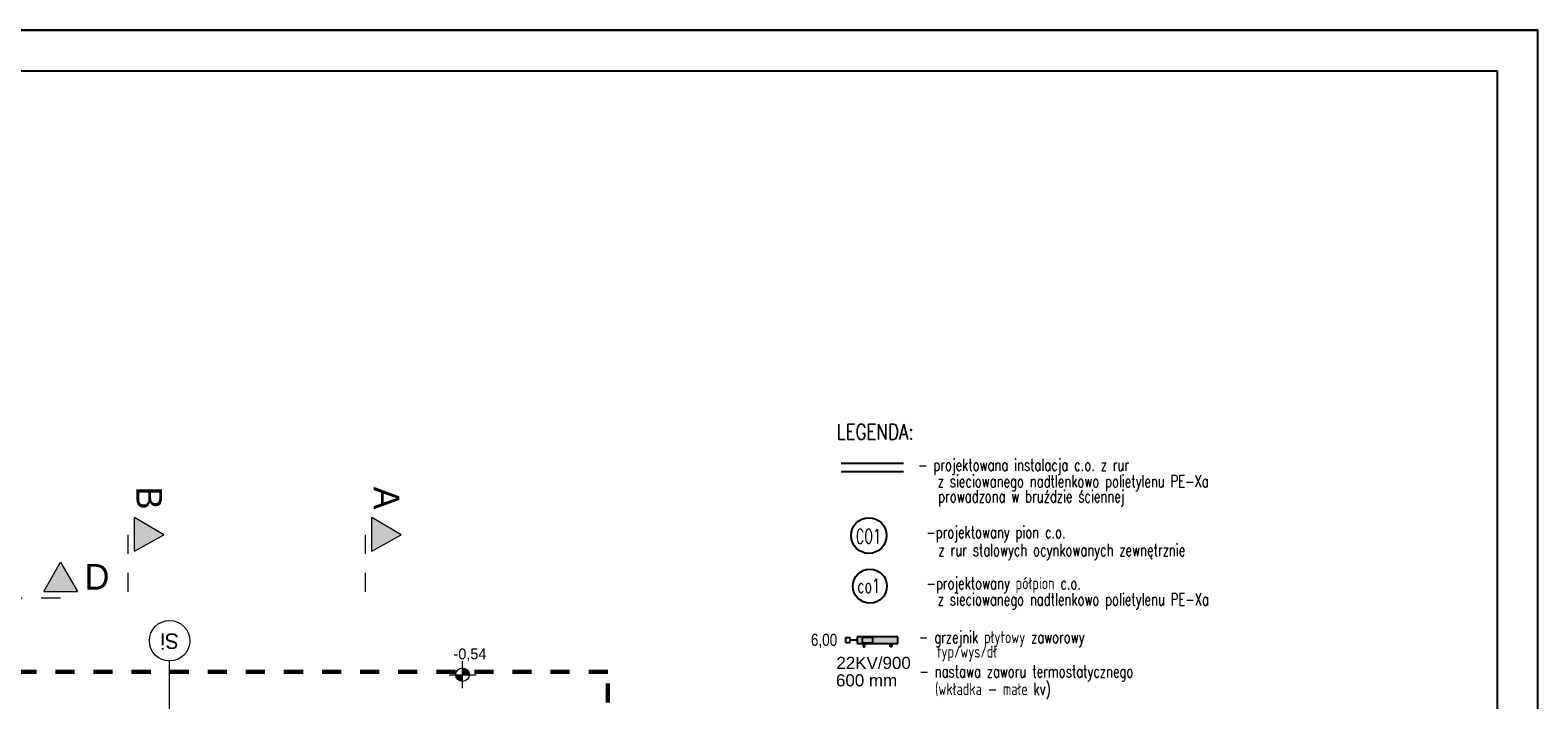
# Model space of a CAD drawing. Extents: x -497945 to -454853, y -17656 to 94650.
# Tile 33 of 62: x -478287 to -455945, y 38798 to 48726. Entities that reach past the tile are written whole.
import ezdxf
from ezdxf.lldxf.tags import DXFTag

# ---------------------------------------------------------------- set-up
doc = ezdxf.new("R2010")
doc.units = 0
doc.header["$MEASUREMENT"] = 0
doc.linetypes.add('Dashed', pattern=[564.444447, 282.222223, -282.222223])
doc.layers.get('0').update_dxf_attribs({"color": 252})
for name, color, linetype in [('#opisy', 7, 'Continuous'), ('_opis', 252, 'Continuous'), ('_TABELA', 7, 'Continuous'), ('Arch opisy', 252, 'Continuous'), ('INWENT RZĘDNE', 252, 'Continuous'), ('IS_Text_Odbiornikow_Therm', 7, 'Continuous')]:
    doc.layers.add(name, color=color, linetype=linetype)
for name, color, linetype, lineweight in [('Arch opisy_Nr_Pióra__1', 252, 'Continuous', 25), ('Arch opisy_Nr_Pióra__21', 252, 'Continuous', 9), ('INWENT OPISY_Nr_Pióra__21', 252, 'Continuous', 9), ('INWENT OPISY_Nr_Pióra__41', 252, 'Continuous', 15), ('INWENT RZĘDNE_Nr_Pióra__21', 252, 'Continuous', 9), ('INWENT.ŚCIANY_Nr_Pióra__20', 252, 'Continuous', 60)]:
    doc.layers.add(name, color=color, linetype=linetype, lineweight=lineweight)
for name, color, linetype, true_color in [('IS_Armatura_podłączeniowa_grz._dolnozas.', 7, 'SOLID', 0x000000), ('IS_Armatura_Therm', 7, 'SOLID', 0x000000), ('IS_Grzejniki_Plan_rzut', 7, 'SOLID', 0x000000), ('IS_Powrót', 5, 'DASH', 0x0000ff), ('IS_Zasilanie', 1, 'SOLID', 0xff0000)]:
    doc.layers.add(name, color=color, linetype=linetype, true_color=true_color)
doc.styles.add('GENERATED_STYLE_1', font='txt')
doc.styles.add('GENERATED_STYLE_5', font='txt')
doc.styles.add('ROMANS', font='romans', dxfattribs={"width": 0.8})
doc.styles.get("Standard").update_dxf_attribs({"font": 'txt', "bigfont": 'BIGFONT.SHX'})
tags = doc.linetypes.add('DASH', pattern=[15, 10, -5]).pattern_tags.tags
tags[6:7] = [DXFTag(74, 4), DXFTag(75, 0), DXFTag(340, '0'), DXFTag(46, 0.0), DXFTag(50, 0.0), DXFTag(44, 0.0), DXFTag(45, 0.0)]
tags[4:5] = [DXFTag(74, 4), DXFTag(75, 0), DXFTag(340, '0'), DXFTag(46, 0.0), DXFTag(50, 0.0), DXFTag(44, 0.0), DXFTag(45, 0.0)]
tags = doc.linetypes.add('SOLID', pattern=[10, 10, 0]).pattern_tags.tags
tags[6:7] = [DXFTag(74, 4), DXFTag(75, 0), DXFTag(340, '0'), DXFTag(46, 0.0), DXFTag(50, 0.0), DXFTag(44, 0.0), DXFTag(45, 0.0)]
tags[4:5] = [DXFTag(74, 4), DXFTag(75, 0), DXFTag(340, '0'), DXFTag(46, 0.0), DXFTag(50, 0.0), DXFTag(44, 0.0), DXFTag(45, 0.0)]

# ---------------------------------------------------------------- blocks, each defined once
blk = doc.blocks.new('Koty wysokościowe_28', base_point=(-471880, 39170))
at = {"layer": 'INWENT RZĘDNE_Nr_Pióra__21', "linetype": 'Continuous'}
for points in [[(-471880, 39170), (-471980, 39170), (-471973, 39131), (-471951, 39099), (-471918, 39077), (-471880, 39070)], [(-471880, 39170), (-471780, 39170), (-471788, 39208), (-471809, 39240), (-471842, 39262), (-471880, 39270)]]:
    blk.add_hatch(color=256, dxfattribs=at).paths.add_polyline_path(points, flags=0)
for p, q in [((-471880, 38970), (-471880, 39370)), ((-472080, 39170), (-471680, 39170))]:
    blk.add_line(p, q, dxfattribs=at)
blk.add_circle((-471880, 39170), 100, dxfattribs=at)
at = {"layer": 'INWENT RZĘDNE_Nr_Pióra__21', "insert": (-472014, 39370), "char_height": 160, "attachment_point": 7, "style": 'GENERATED_STYLE_1'}
blk.add_mtext('{-0,54}', dxfattribs=at)
blk = doc.blocks.new('Linia_100', base_point=(-476221, 38545))
at = {"layer": 'Arch opisy_Nr_Pióra__21', "linetype": 'Continuous'}
blk.add_line((-476221, 38545), (-476221, 39374), dxfattribs=at)
blk.add_circle((-476221, 39674), 300, dxfattribs=at)
blk = doc.blocks.new('A$C685E8BDF')
at = {"layer": 'INWENT OPISY_Nr_Pióra__21', "linetype": 'Continuous'}
for points in [[(-4474, 12880), (-4910, 12636), (-4910, 13136)], [(-959, 12880), (-1395, 12636), (-1395, 13136)], [(-6010, 12476), (-6254, 12040), (-5754, 12040)]]:
    blk.add_hatch(color=252, dxfattribs=at).paths.add_polyline_path(points, flags=0)
at = {"layer": 'INWENT OPISY_Nr_Pióra__41', "color": 252, "linetype": 'Continuous'}
for p, q in [((-4910, 12636), (-4910, 13136)), ((-4474, 12880), (-4910, 13136)), ((-1395, 12636), (-1395, 13136)), ((-959, 12880), (-1395, 13136)), ((-4910, 12636), (-4474, 12880)), ((-1395, 12636), (-959, 12880)), ((-6254, 12040), (-6010, 12476)), ((-6010, 12476), (-5754, 12040)), ((-6254, 12040), (-5754, 12040))]:
    blk.add_line(p, q, dxfattribs=at)
at = {"layer": 'INWENT OPISY_Nr_Pióra__41', "color": 252, "linetype": 'Dashed'}
for p, q in [((-5010, 12880), (-5010, 11780)), ((-1495, 12880), (-1495, 11780)), ((-6010, 11940), (-7110, 11940))]:
    blk.add_line(p, q, dxfattribs=at)
at = {"layer": 'INWENT.ŚCIANY_Nr_Pióra__20', "color": 252, "linetype": 'Dashed'}
for p, q in [((2102, 10850), (-6749, 10850)), ((2102, -894), (2102, 10850))]:
    blk.add_line(p, q, dxfattribs=at)
at = {"layer": 'Arch opisy', "color": 252, "linetype": 'Continuous'}
blk.add_blockref('Linia_100', (-4391, 10180), dxfattribs=at)
at = {"layer": 'INWENT RZĘDNE', "color": 252}
blk.add_blockref('Koty wysokościowe_28', (-50, 10805), dxfattribs=at)
at = {"layer": 'Arch opisy_Nr_Pióra__1', "color": 252, "linetype": 'Continuous', "insert": (-4391, 11188), "char_height": 230, "attachment_point": 2, "rotation": 180, "style": 'GENERATED_STYLE_5'}
blk.add_mtext('{Si}', dxfattribs=at)
at = {"layer": 'INWENT OPISY_Nr_Pióra__21', "color": 252, "linetype": 'Continuous', "char_height": 380, "attachment_point": 2, "rotation": 270, "style": 'GENERATED_STYLE_5'}
for s, insert in [('{B}', (-4503, 13424)), ('{A}', (-988, 13424))]:
    blk.add_mtext(s, dxfattribs=dict(at, insert=insert))
at = {"layer": 'INWENT OPISY_Nr_Pióra__21', "color": 252, "linetype": 'Continuous', "insert": (-5466, 12447), "char_height": 380, "attachment_point": 2, "style": 'GENERATED_STYLE_5'}
blk.add_mtext('{D}', dxfattribs=at)

msp = doc.modelspace()

# ---------------------------------------------------------------- hatches: boundary and pattern name
at = {"layer": 'IS_Grzejniki_Plan_rzut', "ltscale": 10}
msp.add_hatch(color=1, dxfattribs=at).paths.add_polyline_path([(-466030, 39632), (-465431, 39632), (-465431, 39732), (-466030, 39732)])

# ---------------------------------------------------------------- linework, layer by layer
at = {"layer": '_opis', "color": 7, "linetype": 'Continuous'}
for centre, radius in [((-465859, 41233), 264), ((-465843, 40483), 253)]:
    msp.add_circle(centre, radius, dxfattribs=at)
at = {"layer": 'IS_Armatura_podłączeniowa_grz._dolnozas.', "ltscale": 10}
for p, q in [((-465800, 39722), (-465960, 39722)), ((-465960, 39722), (-465960, 39642)), ((-465960, 39642), (-465800, 39642)), ((-465800, 39642), (-465800, 39722))]:
    msp.add_line(p, q, dxfattribs=at)
at = {"layer": 'IS_Armatura_Therm', "color": 7, "ltscale": 10}
for p, q in [((-466134, 39717), (-466204, 39717)), ((-466204, 39717), (-466204, 39647)), ((-466204, 39647), (-466134, 39647)), ((-466134, 39647), (-466134, 39717)), ((-466030, 39682), (-466134, 39682))]:
    msp.add_line(p, q, dxfattribs=at)
at = {"layer": 'IS_Grzejniki_Plan_rzut', "color": 1, "ltscale": 10}
for p, q in [((-465431, 39732), (-466030, 39732)), ((-466030, 39732), (-466030, 39632)), ((-466030, 39632), (-465431, 39632)), ((-465942, 39632), (-465942, 39582)), ((-465942, 39582), (-465917, 39582)), ((-465917, 39582), (-465917, 39632)), ((-465543, 39582), (-465543, 39632)), ((-465518, 39582), (-465543, 39582)), ((-465518, 39632), (-465518, 39582)), ((-465431, 39632), (-465431, 39732))]:
    msp.add_line(p, q, dxfattribs=at)
at = {"layer": 'IS_Powrót', "color": 5, "ltscale": 10}
msp.add_line((-465344, 42176), (-466268, 42176), dxfattribs=at)
at = {"layer": 'IS_Zasilanie', "color": 1, "ltscale": 10}
msp.add_line((-466268, 42305), (-465344, 42305), dxfattribs=at)

# ---------------------------------------------------------------- block references
msp.add_blockref('A$C685E8BDF', (-471830, 28365))

# ---------------------------------------------------------------- texts
at = {"layer": '#opisy', "color": 7, "style": 'ROMANS', "width": 0.7}
for s, height, p in [('- projektowana instalacja c.o. z rur ', 179.69, (-465129, 42192)), ('z sieciowanego nadtlenkowo polietylenu PE-Xa', 179.69, (-464838, 41949)), ('prowadzona w bruździe ściennej', 179.69, (-464831, 41725)), ('-projektowany pion c.o. ', 179.69, (-465007, 41194)), ('z rur stalowych ocynkowanych zewnętrznie ', 179.69, (-464826, 40930)), ('-projektowany półpion c.o. ', 179.69, (-465005, 40437)), ('z sieciowanego nadtlenkowo polietylenu PE-Xa', 179.69, (-464836, 40198)), ('- grzejnik płytowy zaworowy ', 179.69, (-465116, 39638)), ('typ/wys/dł', 179.7, (-464849, 39423)), ('- nastawa zaworu termostatycznego', 179.69, (-465109, 39130)), ('(wkładka - małe kv)', 179.69, (-464877, 38869))]:
    msp.add_text(s, height=height, dxfattribs=at).set_placement(p)
at = {"layer": '#opisy', "color": 7, "lineweight": 30, "style": 'ROMANS', "width": 0.65}
for s, p in [('CO1', (-466051, 41116)), ('co1', (-466029, 40382))]:
    msp.add_text(s, height=211.4, dxfattribs=at).set_placement(p)
at = {"layer": '#opisy', "color": 7, "insert": (-466327, 39564), "char_height": 179.69, "attachment_point": 9, "style": 'ROMANS'}
msp.add_mtext('\\fArial|b0|i0;6,00  ', dxfattribs=at)
at = {"layer": 'IS_Text_Odbiornikow_Therm', "color": 21, "style": 'ROMANS', "width": 0.8}
msp.add_text('LEGENDA:', height=226.3, dxfattribs=at).set_placement((-466335, 42658))
at = {"layer": 'IS_Text_Odbiornikow_Therm', "color": 18, "linetype": 'SOLID', "ltscale": 0.01, "true_color": 0x000000, "char_height": 179.69, "attachment_point": 9}
for s, insert in [('{\\fArial|b0|i0|c238|p34;22KV/900}', (-465237, 39253)), ('\\fArial|b0|i0;600 mm', (-465439, 38995))]:
    msp.add_mtext(s, dxfattribs=dict(at, insert=insert))

# ---------------------------------------------------------------- next in the draw order: linework, layer by layer
at = {"layer": '_TABELA', "color": 7}
msp.add_lwpolyline([(-497945, 48726), (-455945, 48726), (-497945, 48726), (-497945, 19026), (-455945, 19026), (-455945, 48726)], dxfattribs=at)
msp.add_lwpolyline([(-456545, 48116), (-495445, 48116), (-495445, 19636), (-456545, 19636)], close=True, dxfattribs=at)

doc.saveas('drawing.dxf')
